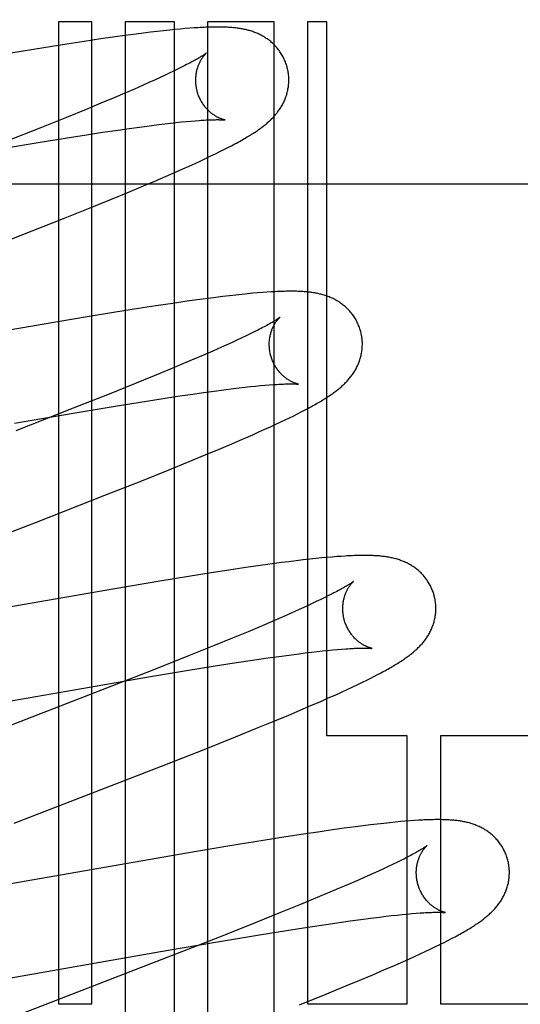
# Model space of a CAD drawing. Header units: inches. Extents: x 0 to 243, y 0 to 157.
# Tile 39 of 84: x 75.009 to 75.116, y 82.56 to 82.771. Entities that reach past the tile are written whole.
import ezdxf

# ---------------------------------------------------------------- set-up
doc = ezdxf.new("R2010")
doc.units = ezdxf.units.IN
doc.header["$LTSCALE"] = 13.348617
doc.header["$MEASUREMENT"] = 0
doc.linetypes.add('HIDDEN', pattern=[0.2, 0.1, -0.1])
doc.layers.add('DEFAULT_2', color=8, linetype='HIDDEN')

msp = doc.modelspace()

# ---------------------------------------------------------------- linework, layer by layer
at = {"layer": 'DEFAULT_2', "color": 8, "linetype": 'HIDDEN'}
for p, q in [((75.01702, 82.77091), (75.01702, 82.55986)), ((75.02416, 82.77091), (75.01702, 82.77091)), ((75.02416, 82.55986), (75.02416, 82.77091)), ((75.0313, 82.77091), (75.0313, 82.46512)), ((75.0419, 82.77091), (75.0313, 82.77091)), ((75.0419, 82.41167), (75.0419, 82.77091)), ((75.04314, 82.76938), (75.04202, 82.76928)), ((75.0442, 82.76947), (75.04314, 82.76938)), ((75.04519, 82.76955), (75.0442, 82.76947)), ((75.04613, 82.76962), (75.04519, 82.76955)), ((75.04904, 82.77091), (75.04904, 82.40205)), ((75.06333, 82.77091), (75.04904, 82.77091)), ((75.06333, 82.38679), (75.06333, 82.77091)), ((75.07047, 82.77091), (75.07047, 82.55986)), ((75.07462, 82.77091), (75.07047, 82.77091)), ((75.07462, 82.61746), (75.07462, 82.77091)), ((75.0261, 82.76726), (75.0225, 82.76672)), ((75.02871, 82.76764), (75.0261, 82.76726)), ((75.03123, 82.76799), (75.02871, 82.76764)), ((75.03368, 82.76831), (75.03123, 82.76799)), ((75.03527, 82.76852), (75.03368, 82.76831)), ((75.03679, 82.7687), (75.03527, 82.76852)), ((75.03822, 82.76887), (75.03679, 82.7687)), ((75.03956, 82.76902), (75.03822, 82.76887)), ((75.04083, 82.76916), (75.03956, 82.76902)), ((75.04202, 82.76928), (75.04083, 82.76916)), ((75.01389, 82.76538), (75.00677, 82.76421)), ((75.01876, 82.76615), (75.01389, 82.76538)), ((75.0225, 82.76672), (75.01876, 82.76615)), ((75.04341, 82.76116), (75.04259, 82.76075)), ((75.04417, 82.76154), (75.04341, 82.76116)), ((75.03871, 82.75891), (75.0376, 82.7584)), ((75.03977, 82.75939), (75.03871, 82.75891)), ((75.04077, 82.75987), (75.03977, 82.75939)), ((75.04171, 82.76032), (75.04077, 82.75987)), ((75.04259, 82.76075), (75.04171, 82.76032)), ((75.03522, 82.75733), (75.0333, 82.75648)), ((75.03644, 82.75787), (75.03522, 82.75733)), ((75.0376, 82.7584), (75.03644, 82.75787)), ((75.02913, 82.75469), (75.02611, 82.75342)), ((75.03127, 82.7556), (75.02913, 82.75469)), ((75.0333, 82.75648), (75.03127, 82.7556)), ((75.02611, 82.75342), (75.02292, 82.7521)), ((75.0187, 82.75037), (75.01332, 82.74821)), ((75.02292, 82.7521), (75.0187, 82.75037)), ((75.01332, 82.74821), (75.00569, 82.74518)), ((75.03215, 82.74802), (75.0344, 82.74833)), ((75.0344, 82.74833), (75.03654, 82.74861)), ((75.03654, 82.74861), (75.03856, 82.74887)), ((75.03856, 82.74887), (75.03984, 82.74902)), ((75.03984, 82.74902), (75.04107, 82.74916)), ((75.04107, 82.74916), (75.04224, 82.74929)), ((75.04224, 82.74929), (75.04335, 82.74941)), ((75.04335, 82.74941), (75.04441, 82.74951)), ((75.04441, 82.74951), (75.0454, 82.7496)), ((75.0454, 82.7496), (75.04633, 82.74968)), ((75.01844, 82.74595), (75.02301, 82.74667)), ((75.02301, 82.74667), (75.02649, 82.7472)), ((75.02649, 82.7472), (75.02979, 82.74768)), ((75.02979, 82.74768), (75.03215, 82.74802)), ((75.00447, 82.74365), (75.01265, 82.74501)), ((75.01265, 82.74501), (75.01844, 82.74595)), ((75.05337, 82.74389), (75.05414, 82.74429)), ((75.0487, 82.7416), (75.04975, 82.7421)), ((75.04975, 82.7421), (75.05074, 82.74258)), ((75.05074, 82.74258), (75.05167, 82.74303)), ((75.05167, 82.74303), (75.05255, 82.74347)), ((75.05255, 82.74347), (75.05337, 82.74389)), ((75.04372, 82.73932), (75.04508, 82.73993)), ((75.04508, 82.73993), (75.04636, 82.74051)), ((75.04636, 82.74051), (75.04757, 82.74107)), ((75.04757, 82.74107), (75.0487, 82.7416)), ((75.03767, 82.73669), (75.04001, 82.7377)), ((75.04001, 82.7377), (75.04228, 82.73869)), ((75.04228, 82.73869), (75.04372, 82.73932)), ((74.85282, 82.73611), (75.35282, 82.73611)), ((75.03188, 82.73426), (75.03524, 82.73567)), ((75.03524, 82.73567), (75.03767, 82.73669)), ((75.02838, 82.73282), (75.03188, 82.73426)), ((75.02381, 82.73097), (75.02838, 82.73282)), ((75.01808, 82.72868), (75.02381, 82.73097)), ((75.00902, 82.7251), (75.01808, 82.72868)), ((74.96731, 82.70892), (75.00902, 82.7251)), ((75.05642, 82.71234), (75.05513, 82.71221)), ((75.05763, 82.71247), (75.05642, 82.71234)), ((75.05877, 82.71258), (75.05763, 82.71247)), ((75.05983, 82.71267), (75.05877, 82.71258)), ((75.06084, 82.71275), (75.05983, 82.71267)), ((75.06178, 82.71282), (75.06084, 82.71275)), ((75.04155, 82.71042), (75.03793, 82.70988)), ((75.04417, 82.7108), (75.04155, 82.71042)), ((75.04673, 82.71116), (75.04417, 82.7108)), ((75.04921, 82.71149), (75.04673, 82.71116)), ((75.0508, 82.71169), (75.04921, 82.71149)), ((75.05232, 82.71188), (75.0508, 82.71169)), ((75.05376, 82.71205), (75.05232, 82.71188)), ((75.05513, 82.71221), (75.05376, 82.71205)), ((75.02927, 82.70852), (75.02315, 82.70752)), ((75.03416, 82.7093), (75.02927, 82.70852)), ((75.03793, 82.70988), (75.03416, 82.7093)), ((75.01351, 82.7059), (74.96828, 82.69802)), ((75.02315, 82.70752), (75.01351, 82.7059)), ((75.05819, 82.70386), (75.0573, 82.70343)), ((75.05903, 82.70428), (75.05819, 82.70386)), ((75.0598, 82.70467), (75.05903, 82.70428)), ((75.05428, 82.70201), (75.05316, 82.7015)), ((75.05534, 82.7025), (75.05428, 82.70201)), ((75.05635, 82.70298), (75.05534, 82.7025)), ((75.0573, 82.70343), (75.05635, 82.70298)), ((75.05013, 82.70015), (75.04816, 82.69929)), ((75.05199, 82.70097), (75.05013, 82.70015)), ((75.05316, 82.7015), (75.05199, 82.70097)), ((75.04389, 82.69747), (75.04082, 82.69618)), ((75.04608, 82.69839), (75.04389, 82.69747)), ((75.04816, 82.69929), (75.04608, 82.69839)), ((75.04082, 82.69618), (75.03758, 82.69484)), ((75.03758, 82.69484), (75.0333, 82.6931)), ((75.0333, 82.6931), (75.02787, 82.69092)), ((75.04583, 82.69093), (75.04818, 82.69126)), ((75.04818, 82.69126), (75.05042, 82.69157)), ((75.05042, 82.69157), (75.05254, 82.69185)), ((75.05254, 82.69185), (75.05456, 82.6921)), ((75.05456, 82.6921), (75.05583, 82.69225)), ((75.05583, 82.69225), (75.05705, 82.69239)), ((75.05705, 82.69239), (75.05821, 82.69252)), ((75.05821, 82.69252), (75.05931, 82.69263)), ((75.05931, 82.69263), (75.06036, 82.69273)), ((75.06036, 82.69273), (75.06134, 82.69282)), ((75.06134, 82.69282), (75.06227, 82.6929)), ((75.02787, 82.69092), (75.02017, 82.68787)), ((75.02874, 82.68827), (75.03452, 82.6892)), ((75.03452, 82.6892), (75.03908, 82.68992)), ((75.03908, 82.68992), (75.04254, 82.69045)), ((75.04254, 82.69045), (75.04583, 82.69093)), ((75.00752, 82.68467), (75.02057, 82.68691)), ((75.02017, 82.68787), (75.00784, 82.68305)), ((75.02057, 82.68691), (75.02874, 82.68827)), ((75.06835, 82.68668), (75.06914, 82.68708)), ((75.06914, 82.68708), (75.06988, 82.68747)), ((75.06988, 82.68747), (75.07058, 82.68784)), ((75.06367, 82.68442), (75.06473, 82.68492)), ((75.06473, 82.68492), (75.06572, 82.68539)), ((75.06572, 82.68539), (75.06665, 82.68584)), ((75.06665, 82.68584), (75.06752, 82.68627)), ((75.06752, 82.68627), (75.06835, 82.68668)), ((75.05872, 82.68218), (75.06007, 82.68278)), ((75.06007, 82.68278), (75.06135, 82.68336)), ((75.06135, 82.68336), (75.06255, 82.6839)), ((75.06255, 82.6839), (75.06367, 82.68442)), ((75.05426, 82.68024), (75.05656, 82.68123)), ((75.05656, 82.68123), (75.05872, 82.68218)), ((75.04853, 82.67783), (75.05185, 82.67922)), ((75.05185, 82.67922), (75.05426, 82.68024)), ((75.04058, 82.67458), (75.04509, 82.67641)), ((75.04509, 82.67641), (75.04853, 82.67783)), ((75.03492, 82.6723), (75.04058, 82.67458)), ((75.02699, 82.66916), (75.03492, 82.6723)), ((75.01225, 82.66341), (75.02699, 82.66916)), ((74.99347, 82.65615), (75.01225, 82.66341)), ((75.06806, 82.65508), (75.0665, 82.65489)), ((75.06955, 82.65526), (75.06806, 82.65508)), ((75.07096, 82.65542), (75.06955, 82.65526)), ((75.0723, 82.65556), (75.07096, 82.65542)), ((75.07355, 82.65569), (75.0723, 82.65556)), ((75.07472, 82.6558), (75.07355, 82.65569)), ((75.0758, 82.65589), (75.07472, 82.6558)), ((75.07681, 82.65597), (75.0758, 82.65589)), ((75.07774, 82.65604), (75.07681, 82.65597)), ((75.05359, 82.65307), (75.04981, 82.65248)), ((75.05722, 82.65361), (75.05359, 82.65307)), ((75.05985, 82.65399), (75.05722, 82.65361)), ((75.0624, 82.65435), (75.05985, 82.65399)), ((75.06489, 82.65468), (75.0624, 82.65435)), ((75.0665, 82.65489), (75.06489, 82.65468)), ((75.0449, 82.6517), (75.03876, 82.6507)), ((75.04981, 82.65248), (75.0449, 82.6517)), ((75.0291, 82.64907), (74.98373, 82.64117)), ((75.03876, 82.6507), (75.0291, 82.64907)), ((75.07332, 82.64675), (75.07238, 82.6463)), ((75.0742, 82.64718), (75.07332, 82.64675)), ((75.07502, 82.64759), (75.0742, 82.64718)), ((75.07578, 82.64798), (75.07502, 82.64759)), ((75.06922, 82.64483), (75.06805, 82.6443)), ((75.07033, 82.64534), (75.06922, 82.64483)), ((75.07138, 82.64583), (75.07033, 82.64534)), ((75.07238, 82.6463), (75.07138, 82.64583)), ((75.06491, 82.64291), (75.06287, 82.64203)), ((75.06683, 82.64376), (75.06491, 82.64291)), ((75.06805, 82.6443), (75.06683, 82.64376)), ((75.06073, 82.64112), (75.05771, 82.63984)), ((75.06287, 82.64203), (75.06073, 82.64112)), ((75.05451, 82.63852), (75.05028, 82.63679)), ((75.05771, 82.63984), (75.05451, 82.63852)), ((75.05028, 82.63679), (75.0449, 82.63462)), ((75.07692, 82.63601), (75.07786, 82.63609)), ((75.0449, 82.63462), (75.03725, 82.63159)), ((75.05871, 82.63371), (75.06199, 82.63419)), ((75.06199, 82.63419), (75.06433, 82.63452)), ((75.06433, 82.63452), (75.06656, 82.63483)), ((75.06656, 82.63483), (75.06868, 82.6351)), ((75.06868, 82.6351), (75.07002, 82.63527)), ((75.07002, 82.63527), (75.07132, 82.63543)), ((75.07132, 82.63543), (75.07255, 82.63557)), ((75.07255, 82.63557), (75.07373, 82.6357)), ((75.07373, 82.6357), (75.07485, 82.63582)), ((75.07485, 82.63582), (75.07592, 82.63592)), ((75.07592, 82.63592), (75.07692, 82.63601)), ((75.04491, 82.63154), (75.05069, 82.63247)), ((75.05069, 82.63247), (75.05525, 82.63319)), ((75.05525, 82.63319), (75.05871, 82.63371)), ((75.02365, 82.62794), (75.03674, 82.63018)), ((75.03725, 82.63159), (75.02601, 82.62719)), ((75.03674, 82.63018), (75.04491, 82.63154)), ((75.0832, 82.62943), (75.08408, 82.62986)), ((75.08408, 82.62986), (75.0849, 82.63028)), ((75.0849, 82.63028), (75.08568, 82.63068)), ((74.97781, 82.61996), (75.02365, 82.62794)), ((75.07904, 82.62743), (75.0802, 82.62798)), ((75.0802, 82.62798), (75.08127, 82.62849)), ((75.08127, 82.62849), (75.08227, 82.62897)), ((75.08227, 82.62897), (75.0832, 82.62943)), ((75.02601, 82.62719), (74.98501, 82.61129)), ((75.07349, 82.62494), (75.07496, 82.62559)), ((75.07496, 82.62559), (75.0764, 82.62623)), ((75.0764, 82.62623), (75.07777, 82.62685)), ((75.07777, 82.62685), (75.07904, 82.62743)), ((75.06889, 82.62296), (75.07123, 82.62396)), ((75.07123, 82.62396), (75.07349, 82.62494)), ((75.06308, 82.62052), (75.06645, 82.62193)), ((75.06645, 82.62193), (75.06889, 82.62296)), ((75.05957, 82.61908), (75.06308, 82.62052)), ((75.04827, 82.61454), (75.05499, 82.61723)), ((75.05499, 82.61723), (75.05957, 82.61908)), ((75.0919, 82.61746), (75.07462, 82.61746)), ((75.0919, 82.55986), (75.0919, 82.61746)), ((75.09904, 82.61746), (75.09904, 82.55986)), ((75.12715, 82.61746), (75.09904, 82.61746)), ((75.03915, 82.61095), (75.04827, 82.61454)), ((75.00747, 82.59866), (75.03915, 82.61095)), ((75.08243, 82.59812), (75.08083, 82.59791)), ((75.08399, 82.59831), (75.08243, 82.59812)), ((75.08548, 82.59848), (75.08399, 82.59831)), ((75.08687, 82.59864), (75.08548, 82.59848)), ((75.08816, 82.59878), (75.08687, 82.59864)), ((75.08936, 82.5989), (75.08816, 82.59878)), ((75.09048, 82.59901), (75.08936, 82.5989)), ((75.09153, 82.5991), (75.09048, 82.59901)), ((75.09252, 82.59918), (75.09153, 82.5991)), ((75.09345, 82.59924), (75.09252, 82.59918)), ((75.06961, 82.59631), (75.06585, 82.59573)), ((75.07323, 82.59685), (75.06961, 82.59631)), ((75.07585, 82.59723), (75.07323, 82.59685)), ((75.07838, 82.59758), (75.07585, 82.59723)), ((75.08083, 82.59791), (75.07838, 82.59758)), ((75.05383, 82.59379), (75.04416, 82.59215)), ((75.06097, 82.59496), (75.05383, 82.59379)), ((75.06585, 82.59573), (75.06097, 82.59496)), ((75.04416, 82.59215), (75.00007, 82.58447)), ((75.08878, 82.5898), (75.08783, 82.58934)), ((75.08968, 82.59024), (75.08878, 82.5898)), ((75.09052, 82.59065), (75.08968, 82.59024)), ((75.0913, 82.59104), (75.09052, 82.59065)), ((75.08462, 82.58786), (75.08344, 82.58733)), ((75.08574, 82.58837), (75.08462, 82.58786)), ((75.08681, 82.58887), (75.08574, 82.58837)), ((75.08783, 82.58934), (75.08681, 82.58887)), ((75.0796, 82.58564), (75.07752, 82.58475)), ((75.08158, 82.58651), (75.0796, 82.58564)), ((75.08344, 82.58733), (75.08158, 82.58651)), ((75.07532, 82.58382), (75.07224, 82.58253)), ((75.07752, 82.58475), (75.07532, 82.58382)), ((75.069, 82.58119), (75.06471, 82.57945)), ((75.07224, 82.58253), (75.069, 82.58119)), ((75.06471, 82.57945), (75.05927, 82.57727)), ((75.08856, 82.5788), (75.08973, 82.57893)), ((75.08973, 82.57893), (75.09083, 82.57904)), ((75.09083, 82.57904), (75.09188, 82.57914)), ((75.09188, 82.57914), (75.09287, 82.57923)), ((75.09287, 82.57923), (75.0938, 82.57931)), ((75.05927, 82.57727), (75.05157, 82.57421)), ((75.07054, 82.57632), (75.07401, 82.57685)), ((75.07401, 82.57685), (75.07731, 82.57733)), ((75.07731, 82.57733), (75.07967, 82.57767)), ((75.07967, 82.57767), (75.08191, 82.57797)), ((75.08191, 82.57797), (75.08404, 82.57826)), ((75.08404, 82.57826), (75.08606, 82.57851)), ((75.08606, 82.57851), (75.08734, 82.57866)), ((75.08734, 82.57866), (75.08856, 82.5788)), ((75.05201, 82.5733), (75.06019, 82.57466)), ((75.06019, 82.57466), (75.06598, 82.5756)), ((75.06598, 82.5756), (75.07054, 82.57632)), ((75.03893, 82.57106), (75.05201, 82.5733)), ((75.05157, 82.57421), (75.03922, 82.56939)), ((75.09799, 82.57214), (75.09894, 82.57261)), ((75.09894, 82.57261), (75.09982, 82.57305)), ((75.09982, 82.57305), (75.10066, 82.57347)), ((75.10066, 82.57347), (75.10144, 82.57388)), ((74.9944, 82.5633), (75.03893, 82.57106)), ((75.09344, 82.57001), (75.09471, 82.57059)), ((75.09471, 82.57059), (75.09589, 82.57114)), ((75.09589, 82.57114), (75.09698, 82.57165)), ((75.09698, 82.57165), (75.09799, 82.57214)), ((75.03922, 82.56939), (75.00049, 82.55438)), ((75.08916, 82.5681), (75.09064, 82.56875)), ((75.09064, 82.56875), (75.09208, 82.56939)), ((75.09208, 82.56939), (75.09344, 82.57001)), ((75.08455, 82.56611), (75.0869, 82.56712)), ((75.0869, 82.56712), (75.08916, 82.5681)), ((75.07874, 82.56368), (75.08211, 82.56508)), ((75.08211, 82.56508), (75.08455, 82.56611)), ((75.07432, 82.56187), (75.07874, 82.56368)), ((75.01702, 82.55986), (75.02416, 82.55986)), ((75.06876, 82.55962), (75.07432, 82.56187)), ((75.07047, 82.55986), (75.0919, 82.55986)), ((75.09904, 82.55986), (75.12715, 82.55986))]:
    msp.add_line(p, q, dxfattribs=at)
for points in [[(75.06609, 82.76129), (75.06603, 82.7615), (75.06595, 82.76175), (75.06587, 82.76199), (75.06578, 82.76224), (75.06568, 82.76248), (75.06558, 82.76272), (75.06548, 82.76295), (75.06536, 82.76318), (75.06525, 82.76341), (75.06512, 82.76364), (75.065, 82.76386), (75.06486, 82.76408), (75.06472, 82.76429), (75.06458, 82.7645), (75.06444, 82.76471), (75.06429, 82.76491), (75.06413, 82.76511), (75.06397, 82.7653), (75.06381, 82.76549), (75.06365, 82.76568), (75.06348, 82.76586), (75.0633, 82.76603), (75.06313, 82.7662), (75.06295, 82.76636), (75.06277, 82.76652), (75.06259, 82.76668), (75.06241, 82.76683), (75.06222, 82.76698), (75.06203, 82.76712), (75.06184, 82.76726), (75.06164, 82.76739), (75.06145, 82.76752), (75.06125, 82.76764), (75.06104, 82.76777), (75.06084, 82.76788), (75.06063, 82.768), (75.06043, 82.7681), (75.06022, 82.76821), (75.06001, 82.76831), (75.0598, 82.7684), (75.05959, 82.7685), (75.05937, 82.76858), (75.05916, 82.76867), (75.05894, 82.76875), (75.05872, 82.76883), (75.0585, 82.7689), (75.05828, 82.76897), (75.05805, 82.76904), (75.05783, 82.7691), (75.0576, 82.76916), (75.05738, 82.76922), (75.05715, 82.76927), (75.05692, 82.76932), (75.05669, 82.76937), (75.05646, 82.76941), (75.05623, 82.76945), (75.056, 82.76949), (75.05577, 82.76953), (75.05553, 82.76956), (75.0553, 82.76959), (75.05506, 82.76962), (75.05482, 82.76965), (75.05457, 82.76967), (75.05432, 82.76969), (75.05407, 82.76971), (75.05381, 82.76973), (75.05354, 82.76975), (75.05327, 82.76976), (75.05299, 82.76978), (75.0527, 82.76979), (75.05241, 82.7698), (75.05211, 82.76981), (75.0518, 82.76981), (75.05149, 82.76981), (75.05116, 82.76982), (75.05083, 82.76981), (75.05049, 82.76981), (75.05015, 82.76981), (75.04979, 82.7698), (75.04942, 82.76979), (75.04905, 82.76978), (75.04866, 82.76976), (75.04827, 82.76974), (75.04786, 82.76972), (75.04744, 82.7697), (75.04702, 82.76968), (75.04613, 82.76962)], [(75.04877, 82.76423), (75.04876, 82.76422), (75.04875, 82.76421), (75.04873, 82.76419), (75.0487, 82.76417), (75.04866, 82.76414), (75.04861, 82.7641), (75.04855, 82.76406), (75.04847, 82.76401), (75.04839, 82.76395), (75.0483, 82.76388), (75.04819, 82.76381), (75.04807, 82.76373), (75.04794, 82.76365), (75.04779, 82.76355), (75.04763, 82.76345), (75.04745, 82.76335), (75.04726, 82.76323), (75.04706, 82.76311), (75.04684, 82.76298), (75.0466, 82.76285), (75.04635, 82.76271), (75.04609, 82.76256), (75.04581, 82.76241), (75.04551, 82.76225), (75.0452, 82.76208), (75.04487, 82.76191), (75.04453, 82.76173), (75.04417, 82.76154)], [(75.04682, 82.75593), (75.04677, 82.75613), (75.04671, 82.75636), (75.04666, 82.7566), (75.04662, 82.75683), (75.04658, 82.75707), (75.04655, 82.7573), (75.04653, 82.75754), (75.04651, 82.75777), (75.0465, 82.758), (75.04649, 82.75823), (75.04649, 82.75846), (75.04649, 82.75868), (75.0465, 82.75891), (75.04652, 82.75913), (75.04654, 82.75934), (75.04656, 82.75955), (75.04659, 82.75976), (75.04663, 82.75997), (75.04666, 82.76017), (75.04671, 82.76037), (75.04675, 82.76056), (75.0468, 82.76074), (75.04685, 82.76092), (75.0469, 82.7611), (75.04696, 82.76127), (75.04702, 82.76143), (75.04708, 82.76159), (75.04714, 82.76174), (75.0472, 82.76189), (75.04726, 82.76204), (75.04733, 82.76218), (75.0474, 82.76231), (75.04746, 82.76244), (75.04753, 82.76257), (75.04759, 82.76269), (75.04766, 82.7628), (75.04773, 82.76291), (75.04779, 82.76302), (75.04786, 82.76312), (75.04792, 82.76322), (75.04798, 82.76331), (75.04805, 82.7634), (75.04811, 82.76348), (75.04817, 82.76356), (75.04823, 82.76364), (75.04829, 82.76371), (75.04834, 82.76378), (75.0484, 82.76384), (75.04845, 82.7639), (75.0485, 82.76395), (75.04854, 82.764), (75.04859, 82.76405), (75.04862, 82.76409), (75.04866, 82.76412), (75.04869, 82.76415), (75.04872, 82.76418), (75.04874, 82.7642), (75.04876, 82.76421), (75.04877, 82.76422), (75.04877, 82.76423)], [(75.05414, 82.74429), (75.05451, 82.74449), (75.05488, 82.74468), (75.05523, 82.74487), (75.05557, 82.74505), (75.0559, 82.74524), (75.05622, 82.74542), (75.05653, 82.7456), (75.05684, 82.74577), (75.05713, 82.74594), (75.05742, 82.74611), (75.0577, 82.74628), (75.05797, 82.74644), (75.05823, 82.7466), (75.05849, 82.74677), (75.05874, 82.74692), (75.05898, 82.74708), (75.05922, 82.74723), (75.05945, 82.74739), (75.05967, 82.74754), (75.05989, 82.74769), (75.0601, 82.74784), (75.06031, 82.74799), (75.06051, 82.74813), (75.06071, 82.74828), (75.0609, 82.74843), (75.06109, 82.74858), (75.06128, 82.74873), (75.06146, 82.74888), (75.06165, 82.74903), (75.06183, 82.74918), (75.062, 82.74934), (75.06218, 82.74949), (75.06235, 82.74965), (75.06252, 82.74981), (75.06269, 82.74997), (75.06285, 82.75014), (75.06302, 82.75031), (75.06318, 82.75048), (75.06334, 82.75065), (75.06349, 82.75083), (75.06365, 82.751), (75.06379, 82.75118), (75.06394, 82.75136), (75.06408, 82.75155), (75.06422, 82.75173), (75.06436, 82.75192), (75.06449, 82.75211), (75.06462, 82.75231), (75.06474, 82.7525), (75.06486, 82.7527), (75.06498, 82.75291), (75.0651, 82.75311), (75.06521, 82.75332), (75.06532, 82.75353), (75.06542, 82.75375), (75.06552, 82.75396), (75.06561, 82.75418), (75.0657, 82.7544), (75.06579, 82.75462), (75.06587, 82.75485), (75.06595, 82.75507), (75.06602, 82.75531), (75.06608, 82.75554), (75.06615, 82.75577), (75.0662, 82.75601), (75.06626, 82.75625), (75.0663, 82.7565), (75.06635, 82.75674), (75.06638, 82.75699), (75.06641, 82.75724), (75.06644, 82.75749), (75.06646, 82.75775), (75.06647, 82.758), (75.06648, 82.75826), (75.06648, 82.75851), (75.06647, 82.75877), (75.06646, 82.75903), (75.06645, 82.75929), (75.06642, 82.75955), (75.06639, 82.7598), (75.06636, 82.76006), (75.06631, 82.76032), (75.06626, 82.76057), (75.06621, 82.76083), (75.06615, 82.76108), (75.06609, 82.76129)], [(75.05277, 82.74983), (75.05278, 82.74983), (75.05277, 82.74983), (75.05275, 82.74984), (75.05273, 82.74984), (75.0527, 82.74985), (75.05266, 82.74986), (75.05262, 82.74987), (75.05257, 82.74988), (75.05252, 82.74989), (75.05246, 82.74991), (75.05239, 82.74993), (75.05232, 82.74995), (75.05225, 82.74997), (75.05217, 82.75), (75.05209, 82.75003), (75.052, 82.75006), (75.05191, 82.75009), (75.05182, 82.75013), (75.05172, 82.75017), (75.05162, 82.75022), (75.05152, 82.75026), (75.05141, 82.75031), (75.0513, 82.75037), (75.05119, 82.75042), (75.05108, 82.75048), (75.05096, 82.75055), (75.05084, 82.75062), (75.05072, 82.75069), (75.0506, 82.75077), (75.05048, 82.75085), (75.05035, 82.75093), (75.05022, 82.75103), (75.05009, 82.75112), (75.04996, 82.75122), (75.04982, 82.75133), (75.04969, 82.75144), (75.04955, 82.75155), (75.04942, 82.75168), (75.04928, 82.7518), (75.04915, 82.75194), (75.04901, 82.75208), (75.04887, 82.75222), (75.04874, 82.75238), (75.0486, 82.75253), (75.04847, 82.7527), (75.04834, 82.75287), (75.04821, 82.75304), (75.04808, 82.75322), (75.04796, 82.75341), (75.04784, 82.7536), (75.04772, 82.75379), (75.04761, 82.75399), (75.0475, 82.7542), (75.0474, 82.75441), (75.0473, 82.75462), (75.0472, 82.75483), (75.04711, 82.75505), (75.04703, 82.75528), (75.04695, 82.7555), (75.04688, 82.75573), (75.04682, 82.75593)], [(75.04633, 82.74968), (75.0472, 82.74974), (75.04762, 82.74977), (75.04801, 82.7498), (75.04839, 82.74982), (75.04875, 82.74984), (75.04909, 82.74985), (75.04941, 82.74987), (75.04971, 82.74988), (75.04999, 82.74989), (75.05025, 82.7499), (75.05051, 82.7499), (75.05074, 82.7499), (75.05096, 82.74991), (75.05117, 82.74991), (75.05136, 82.74991), (75.05155, 82.7499), (75.05171, 82.7499), (75.05187, 82.7499), (75.05201, 82.74989), (75.05213, 82.74988), (75.05225, 82.74988), (75.05235, 82.74987), (75.05244, 82.74987), (75.05252, 82.74986), (75.05259, 82.74985), (75.05264, 82.74985), (75.05269, 82.74984), (75.05272, 82.74984), (75.05275, 82.74984), (75.05277, 82.74983), (75.05277, 82.74983)], [(75.08188, 82.7045), (75.08182, 82.70471), (75.08174, 82.70496), (75.08166, 82.70521), (75.08157, 82.70545), (75.08147, 82.70569), (75.08137, 82.70593), (75.08126, 82.70616), (75.08115, 82.7064), (75.08103, 82.70663), (75.08091, 82.70685), (75.08078, 82.70708), (75.08065, 82.7073), (75.08051, 82.70751), (75.08037, 82.70772), (75.08022, 82.70793), (75.08007, 82.70813), (75.07991, 82.70833), (75.07976, 82.70852), (75.07959, 82.70871), (75.07943, 82.70889), (75.07926, 82.70907), (75.07908, 82.70925), (75.07891, 82.70942), (75.07873, 82.70958), (75.07855, 82.70974), (75.07837, 82.7099), (75.07818, 82.71005), (75.078, 82.7102), (75.07781, 82.71034), (75.07761, 82.71048), (75.07742, 82.71061), (75.07722, 82.71074), (75.07702, 82.71086), (75.07682, 82.71099), (75.07661, 82.7111), (75.0764, 82.71122), (75.0762, 82.71132), (75.07599, 82.71143), (75.07578, 82.71153), (75.07557, 82.71162), (75.07535, 82.71171), (75.07514, 82.7118), (75.07492, 82.71189), (75.0747, 82.71197), (75.07448, 82.71204), (75.07426, 82.71212), (75.07404, 82.71219), (75.07381, 82.71225), (75.07359, 82.71232), (75.07336, 82.71238), (75.07313, 82.71243), (75.07291, 82.71249), (75.07268, 82.71254), (75.07245, 82.71258), (75.07221, 82.71263), (75.07198, 82.71267), (75.07175, 82.71271), (75.07151, 82.71274), (75.07127, 82.71277), (75.07103, 82.71281), (75.07079, 82.71283), (75.07055, 82.71286), (75.0703, 82.71289), (75.07004, 82.71291), (75.06979, 82.71293), (75.06952, 82.71295), (75.06925, 82.71296), (75.06898, 82.71298), (75.0687, 82.71299), (75.06841, 82.713), (75.06811, 82.71301), (75.06781, 82.71302), (75.0675, 82.71302), (75.06718, 82.71302), (75.06686, 82.71302), (75.06653, 82.71302), (75.06618, 82.71302), (75.06583, 82.71301), (75.06547, 82.713), (75.0651, 82.71299), (75.06473, 82.71298), (75.06434, 82.71296), (75.06394, 82.71295), (75.06353, 82.71293), (75.06311, 82.7129), (75.06268, 82.71288), (75.06178, 82.71282)], [(75.06456, 82.70744), (75.06456, 82.70743), (75.06454, 82.70742), (75.06452, 82.70741), (75.0645, 82.70738), (75.06446, 82.70736), (75.06442, 82.70732), (75.06436, 82.70728), (75.0643, 82.70724), (75.06422, 82.70719), (75.06414, 82.70713), (75.06405, 82.70706), (75.06394, 82.70699), (75.06382, 82.70692), (75.0637, 82.70684), (75.06356, 82.70675), (75.0634, 82.70665), (75.06324, 82.70655), (75.06306, 82.70645), (75.06287, 82.70634), (75.06267, 82.70622), (75.06246, 82.7061), (75.06223, 82.70597), (75.06199, 82.70583), (75.06173, 82.70569), (75.06145, 82.70554), (75.06116, 82.70538), (75.06085, 82.70521), (75.06052, 82.70504), (75.06017, 82.70486), (75.0598, 82.70467)], [(75.06261, 82.69914), (75.06256, 82.69934), (75.0625, 82.69957), (75.06245, 82.69981), (75.06241, 82.70004), (75.06237, 82.70027), (75.06234, 82.70051), (75.06232, 82.70074), (75.0623, 82.70097), (75.06229, 82.7012), (75.06228, 82.70143), (75.06228, 82.70166), (75.06228, 82.70189), (75.06229, 82.70211), (75.06231, 82.70233), (75.06233, 82.70254), (75.06235, 82.70276), (75.06238, 82.70296), (75.06242, 82.70317), (75.06245, 82.70337), (75.0625, 82.70357), (75.06254, 82.70376), (75.06259, 82.70394), (75.06264, 82.70412), (75.06269, 82.7043), (75.06275, 82.70446), (75.0628, 82.70463), (75.06286, 82.70479), (75.06292, 82.70494), (75.06299, 82.70509), (75.06305, 82.70524), (75.06312, 82.70538), (75.06318, 82.70551), (75.06325, 82.70564), (75.06331, 82.70577), (75.06338, 82.70589), (75.06344, 82.706), (75.06351, 82.70611), (75.06358, 82.70622), (75.06364, 82.70632), (75.06371, 82.70642), (75.06377, 82.70651), (75.06383, 82.7066), (75.06389, 82.70668), (75.06396, 82.70676), (75.06401, 82.70684), (75.06407, 82.70691), (75.06413, 82.70698), (75.06418, 82.70704), (75.06423, 82.7071), (75.06428, 82.70716), (75.06433, 82.70721), (75.06437, 82.70725), (75.06441, 82.70729), (75.06445, 82.70733), (75.06448, 82.70736), (75.0645, 82.70738), (75.06453, 82.7074), (75.06454, 82.70742), (75.06456, 82.70743), (75.06456, 82.70744)], [(75.07058, 82.68784), (75.07091, 82.68802), (75.07124, 82.6882), (75.07155, 82.68837), (75.07186, 82.68854), (75.07215, 82.68871), (75.07244, 82.68887), (75.07272, 82.68903), (75.073, 82.68919), (75.07326, 82.68935), (75.07352, 82.6895), (75.07377, 82.68965), (75.07401, 82.68981), (75.07425, 82.68995), (75.07448, 82.6901), (75.07471, 82.69025), (75.07493, 82.69039), (75.07515, 82.69054), (75.07536, 82.69068), (75.07557, 82.69082), (75.07577, 82.69096), (75.07597, 82.69111), (75.07617, 82.69125), (75.07637, 82.69139), (75.07656, 82.69154), (75.07675, 82.69168), (75.07693, 82.69183), (75.07712, 82.69197), (75.0773, 82.69212), (75.07748, 82.69227), (75.07766, 82.69242), (75.07783, 82.69258), (75.07801, 82.69273), (75.07818, 82.69289), (75.07835, 82.69305), (75.07851, 82.69322), (75.07868, 82.69338), (75.07884, 82.69355), (75.079, 82.69372), (75.07916, 82.69389), (75.07931, 82.69407), (75.07947, 82.69425), (75.07961, 82.69443), (75.07976, 82.69461), (75.0799, 82.69479), (75.08004, 82.69498), (75.08017, 82.69516), (75.0803, 82.69535), (75.08043, 82.69555), (75.08055, 82.69574), (75.08067, 82.69594), (75.08079, 82.69615), (75.08091, 82.69635), (75.08102, 82.69656), (75.08112, 82.69677), (75.08122, 82.69698), (75.08132, 82.6972), (75.08142, 82.69742), (75.0815, 82.69764), (75.08159, 82.69786), (75.08167, 82.69808), (75.08174, 82.69831), (75.08182, 82.69854), (75.08188, 82.69877), (75.08194, 82.69901), (75.082, 82.69924), (75.08205, 82.69948), (75.0821, 82.69973), (75.08214, 82.69997), (75.08218, 82.70022), (75.08221, 82.70047), (75.08223, 82.70072), (75.08225, 82.70097), (75.08226, 82.70122), (75.08227, 82.70148), (75.08227, 82.70174), (75.08227, 82.70199), (75.08225, 82.70225), (75.08224, 82.7025), (75.08221, 82.70276), (75.08218, 82.70302), (75.08215, 82.70327), (75.0821, 82.70353), (75.08205, 82.70378), (75.082, 82.70404), (75.08194, 82.70429), (75.08188, 82.7045)], [(75.06857, 82.69304), (75.06856, 82.69304), (75.06854, 82.69305), (75.06852, 82.69305), (75.06849, 82.69306), (75.06845, 82.69306), (75.06841, 82.69307), (75.06836, 82.69309), (75.06831, 82.6931), (75.06825, 82.69312), (75.06818, 82.69314), (75.06811, 82.69316), (75.06804, 82.69318), (75.06796, 82.69321), (75.06788, 82.69324), (75.06779, 82.69327), (75.0677, 82.6933), (75.06761, 82.69334), (75.06751, 82.69338), (75.06741, 82.69342), (75.06731, 82.69347), (75.0672, 82.69352), (75.0671, 82.69357), (75.06698, 82.69363), (75.06687, 82.69369), (75.06676, 82.69376), (75.06664, 82.69382), (75.06652, 82.6939), (75.06639, 82.69397), (75.06627, 82.69406), (75.06614, 82.69414), (75.06601, 82.69423), (75.06588, 82.69433), (75.06575, 82.69443), (75.06561, 82.69454), (75.06548, 82.69465), (75.06535, 82.69476), (75.06521, 82.69488), (75.06507, 82.69501), (75.06494, 82.69515), (75.0648, 82.69529), (75.06466, 82.69543), (75.06453, 82.69558), (75.06439, 82.69574), (75.06426, 82.69591), (75.06413, 82.69608), (75.064, 82.69625), (75.06387, 82.69643), (75.06375, 82.69662), (75.06363, 82.69681), (75.06351, 82.697), (75.0634, 82.6972), (75.06329, 82.69741), (75.06319, 82.69761), (75.06309, 82.69783), (75.06299, 82.69804), (75.06291, 82.69826), (75.06282, 82.69849), (75.06274, 82.69871), (75.06267, 82.69894), (75.06261, 82.69914)], [(75.06227, 82.6929), (75.06313, 82.69296), (75.06353, 82.69299), (75.06392, 82.69301), (75.0643, 82.69303), (75.06465, 82.69305), (75.06499, 82.69307), (75.06532, 82.69308), (75.06562, 82.69309), (75.06592, 82.6931), (75.06619, 82.69311), (75.06645, 82.69311), (75.06669, 82.69311), (75.06692, 82.69311), (75.06713, 82.69311), (75.06732, 82.69311), (75.06749, 82.69311), (75.06765, 82.6931), (75.06779, 82.6931), (75.06792, 82.69309), (75.06804, 82.69309), (75.06814, 82.69308), (75.06823, 82.69308), (75.06831, 82.69307), (75.06838, 82.69306), (75.06843, 82.69306), (75.06848, 82.69305), (75.06851, 82.69305), (75.06854, 82.69305), (75.06856, 82.69304), (75.06856, 82.69304)], [(75.09767, 82.64771), (75.09761, 82.64792), (75.09753, 82.64817), (75.09745, 82.64842), (75.09736, 82.64866), (75.09726, 82.6489), (75.09716, 82.64914), (75.09705, 82.64938), (75.09694, 82.64961), (75.09682, 82.64984), (75.0967, 82.65007), (75.09657, 82.65029), (75.09644, 82.65051), (75.0963, 82.65072), (75.09616, 82.65094), (75.09601, 82.65114), (75.09586, 82.65134), (75.0957, 82.65154), (75.09554, 82.65174), (75.09538, 82.65193), (75.09521, 82.65211), (75.09504, 82.65229), (75.09487, 82.65246), (75.09469, 82.65263), (75.09452, 82.6528), (75.09433, 82.65296), (75.09415, 82.65311), (75.09397, 82.65326), (75.09378, 82.65341), (75.09359, 82.65355), (75.09339, 82.65369), (75.0932, 82.65382), (75.093, 82.65395), (75.0928, 82.65408), (75.09259, 82.6542), (75.09239, 82.65432), (75.09218, 82.65443), (75.09197, 82.65454), (75.09177, 82.65464), (75.09156, 82.65474), (75.09134, 82.65484), (75.09113, 82.65493), (75.09092, 82.65502), (75.0907, 82.6551), (75.09048, 82.65518), (75.09026, 82.65526), (75.09004, 82.65533), (75.08981, 82.6554), (75.08959, 82.65547), (75.08936, 82.65553), (75.08913, 82.65559), (75.08891, 82.65565), (75.08868, 82.6557), (75.08845, 82.65575), (75.08822, 82.65579), (75.08799, 82.65584), (75.08776, 82.65588), (75.08752, 82.65592), (75.08729, 82.65595), (75.08705, 82.65598), (75.08682, 82.65602), (75.08658, 82.65604), (75.08634, 82.65607), (75.08609, 82.65609), (75.08585, 82.65612), (75.0856, 82.65614), (75.08535, 82.65615), (75.08509, 82.65617), (75.08483, 82.65618), (75.08456, 82.6562), (75.0843, 82.65621), (75.08402, 82.65622), (75.08374, 82.65622), (75.08345, 82.65623), (75.08316, 82.65623), (75.08286, 82.65623), (75.08256, 82.65623), (75.08225, 82.65623), (75.08192, 82.65623), (75.0816, 82.65622), (75.08126, 82.65621), (75.08091, 82.6562), (75.08056, 82.65619), (75.08019, 82.65618), (75.07982, 82.65616), (75.07943, 82.65614), (75.07903, 82.65612), (75.07861, 82.6561), (75.07774, 82.65604)], [(75.08035, 82.65065), (75.08034, 82.65064), (75.08033, 82.65063), (75.08031, 82.65061), (75.08027, 82.65058), (75.08023, 82.65055), (75.08018, 82.65052), (75.08012, 82.65047), (75.08005, 82.65042), (75.07997, 82.65037), (75.07988, 82.6503), (75.07977, 82.65023), (75.07966, 82.65016), (75.07953, 82.65007), (75.07938, 82.64998), (75.07923, 82.64988), (75.07905, 82.64978), (75.07886, 82.64966), (75.07866, 82.64954), (75.07844, 82.64941), (75.07821, 82.64928), (75.07796, 82.64914), (75.07769, 82.64899), (75.07741, 82.64884), (75.07712, 82.64868), (75.07681, 82.64851), (75.07648, 82.64834), (75.07614, 82.64816), (75.07578, 82.64798)], [(75.0784, 82.64235), (75.07835, 82.64255), (75.07829, 82.64278), (75.07824, 82.64302), (75.0782, 82.64325), (75.07816, 82.64349), (75.07813, 82.64372), (75.07811, 82.64396), (75.07809, 82.64419), (75.07808, 82.64442), (75.07807, 82.64465), (75.07807, 82.64488), (75.07807, 82.6451), (75.07808, 82.64533), (75.0781, 82.64555), (75.07812, 82.64576), (75.07815, 82.64598), (75.07818, 82.64619), (75.07821, 82.64639), (75.07825, 82.64659), (75.07829, 82.64679), (75.07834, 82.64698), (75.07838, 82.64717), (75.07843, 82.64735), (75.07849, 82.64752), (75.07854, 82.64769), (75.0786, 82.64785), (75.07866, 82.64801), (75.07872, 82.64817), (75.07879, 82.64832), (75.07885, 82.64846), (75.07891, 82.6486), (75.07898, 82.64874), (75.07905, 82.64887), (75.07911, 82.64899), (75.07918, 82.64911), (75.07925, 82.64923), (75.07931, 82.64934), (75.07938, 82.64944), (75.07944, 82.64954), (75.07951, 82.64964), (75.07957, 82.64973), (75.07963, 82.64982), (75.0797, 82.64991), (75.07976, 82.64999), (75.07982, 82.65006), (75.07987, 82.65013), (75.07993, 82.6502), (75.07998, 82.65026), (75.08003, 82.65032), (75.08008, 82.65038), (75.08013, 82.65042), (75.08017, 82.65047), (75.08021, 82.65051), (75.08024, 82.65054), (75.08027, 82.65057), (75.0803, 82.6506), (75.08032, 82.65062), (75.08034, 82.65063), (75.08035, 82.65064), (75.08035, 82.65065)], [(75.08568, 82.63068), (75.08606, 82.63088), (75.08642, 82.63108), (75.08677, 82.63127), (75.08712, 82.63146), (75.08745, 82.63164), (75.08778, 82.63182), (75.0881, 82.632), (75.0884, 82.63218), (75.0887, 82.63235), (75.08899, 82.63252), (75.08928, 82.63269), (75.08955, 82.63286), (75.08982, 82.63302), (75.09008, 82.63319), (75.09033, 82.63335), (75.09058, 82.63351), (75.09081, 82.63366), (75.09105, 82.63382), (75.09127, 82.63397), (75.09149, 82.63412), (75.0917, 82.63427), (75.09191, 82.63442), (75.09211, 82.63457), (75.09231, 82.63471), (75.0925, 82.63486), (75.09269, 82.63501), (75.09288, 82.63516), (75.09306, 82.63531), (75.09325, 82.63546), (75.09343, 82.63561), (75.0936, 82.63577), (75.09378, 82.63592), (75.09395, 82.63608), (75.09412, 82.63624), (75.09429, 82.63641), (75.09445, 82.63657), (75.09461, 82.63674), (75.09477, 82.63691), (75.09493, 82.63708), (75.09509, 82.63726), (75.09524, 82.63744), (75.09539, 82.63762), (75.09553, 82.6378), (75.09567, 82.63798), (75.09581, 82.63817), (75.09595, 82.63835), (75.09608, 82.63854), (75.09621, 82.63874), (75.09633, 82.63893), (75.09645, 82.63913), (75.09657, 82.63934), (75.09669, 82.63954), (75.0968, 82.63975), (75.0969, 82.63996), (75.09701, 82.64018), (75.09711, 82.64039), (75.0972, 82.64061), (75.09729, 82.64083), (75.09737, 82.64105), (75.09745, 82.64128), (75.09753, 82.6415), (75.0976, 82.64173), (75.09767, 82.64197), (75.09773, 82.6422), (75.09779, 82.64244), (75.09784, 82.64268), (75.09789, 82.64292), (75.09793, 82.64317), (75.09797, 82.64342), (75.098, 82.64367), (75.09802, 82.64392), (75.09804, 82.64417), (75.09805, 82.64443), (75.09806, 82.64468), (75.09806, 82.64494), (75.09806, 82.64519), (75.09805, 82.64545), (75.09803, 82.64571), (75.098, 82.64597), (75.09797, 82.64622), (75.09794, 82.64648), (75.09789, 82.64674), (75.09785, 82.64699), (75.09779, 82.64724), (75.09773, 82.6475), (75.09767, 82.64771)], [(75.08435, 82.63625), (75.08436, 82.63625), (75.08435, 82.63625), (75.08434, 82.63625), (75.08432, 82.63626), (75.08429, 82.63626), (75.08425, 82.63627), (75.08421, 82.63628), (75.08416, 82.63629), (75.08411, 82.63631), (75.08405, 82.63632), (75.08399, 82.63634), (75.08392, 82.63636), (75.08385, 82.63639), (75.08377, 82.63641), (75.08369, 82.63644), (75.0836, 82.63647), (75.08351, 82.63651), (75.08342, 82.63654), (75.08332, 82.63658), (75.08322, 82.63663), (75.08312, 82.63667), (75.08301, 82.63672), (75.0829, 82.63678), (75.08279, 82.63683), (75.08268, 82.63689), (75.08256, 82.63696), (75.08244, 82.63702), (75.08232, 82.6371), (75.0822, 82.63717), (75.08207, 82.63725), (75.08195, 82.63734), (75.08182, 82.63743), (75.08169, 82.63753), (75.08155, 82.63763), (75.08142, 82.63773), (75.08128, 82.63784), (75.08115, 82.63796), (75.08101, 82.63808), (75.08088, 82.63821), (75.08074, 82.63834), (75.0806, 82.63848), (75.08046, 82.63863), (75.08033, 82.63878), (75.08019, 82.63894), (75.08006, 82.6391), (75.07993, 82.63927), (75.0798, 82.63945), (75.07967, 82.63963), (75.07955, 82.63982), (75.07943, 82.64001), (75.07931, 82.6402), (75.0792, 82.6404), (75.07909, 82.64061), (75.07898, 82.64082), (75.07888, 82.64103), (75.07879, 82.64125), (75.0787, 82.64147), (75.07861, 82.64169), (75.07854, 82.64192), (75.07846, 82.64215), (75.0784, 82.64235)], [(75.07786, 82.63609), (75.07875, 82.63616), (75.07916, 82.63619), (75.07956, 82.63621), (75.07993, 82.63623), (75.08029, 82.63625), (75.08062, 82.63627), (75.08094, 82.63628), (75.08124, 82.63629), (75.08152, 82.6363), (75.08179, 82.63631), (75.08204, 82.63632), (75.08227, 82.63632), (75.0825, 82.63632), (75.08271, 82.63632), (75.0829, 82.63632), (75.08309, 82.63632), (75.08325, 82.63632), (75.08341, 82.63631), (75.08355, 82.63631), (75.08368, 82.6363), (75.0838, 82.6363), (75.08391, 82.63629), (75.084, 82.63629), (75.08408, 82.63628), (75.08415, 82.63627), (75.08421, 82.63627), (75.08426, 82.63626), (75.0843, 82.63626), (75.08433, 82.63626), (75.08434, 82.63625), (75.08435, 82.63625)], [(75.11346, 82.59092), (75.1134, 82.59113), (75.11332, 82.59138), (75.11324, 82.59162), (75.11315, 82.59187), (75.11306, 82.59211), (75.11295, 82.59234), (75.11285, 82.59258), (75.11274, 82.59281), (75.11262, 82.59304), (75.11249, 82.59327), (75.11237, 82.59349), (75.11223, 82.59371), (75.1121, 82.59392), (75.11195, 82.59413), (75.11181, 82.59434), (75.11166, 82.59454), (75.1115, 82.59474), (75.11134, 82.59493), (75.11118, 82.59512), (75.11101, 82.59531), (75.11084, 82.59549), (75.11067, 82.59566), (75.1105, 82.59583), (75.11032, 82.596), (75.11014, 82.59616), (75.10996, 82.59631), (75.10977, 82.59646), (75.10959, 82.59661), (75.1094, 82.59675), (75.1092, 82.59689), (75.10901, 82.59702), (75.10881, 82.59715), (75.10861, 82.59728), (75.10841, 82.5974), (75.1082, 82.59751), (75.108, 82.59763), (75.10779, 82.59774), (75.10758, 82.59784), (75.10737, 82.59794), (75.10716, 82.59803), (75.10695, 82.59813), (75.10674, 82.59821), (75.10652, 82.5983), (75.1063, 82.59838), (75.10608, 82.59846), (75.10586, 82.59853), (75.10564, 82.5986), (75.10541, 82.59867), (75.10519, 82.59873), (75.10496, 82.59879), (75.10473, 82.59885), (75.10451, 82.5989), (75.10428, 82.59895), (75.10405, 82.599), (75.10382, 82.59904), (75.10359, 82.59908), (75.10335, 82.59912), (75.10312, 82.59916), (75.10288, 82.59919), (75.10264, 82.59922), (75.1024, 82.59925), (75.10215, 82.59928), (75.10191, 82.5993), (75.10165, 82.59932), (75.1014, 82.59934), (75.10113, 82.59936), (75.10087, 82.59938), (75.10059, 82.59939), (75.10031, 82.59941), (75.10003, 82.59942), (75.09973, 82.59943), (75.09943, 82.59943), (75.09912, 82.59944), (75.09881, 82.59944), (75.09848, 82.59944), (75.09815, 82.59944), (75.09781, 82.59944), (75.09746, 82.59943), (75.0971, 82.59942), (75.09674, 82.59941), (75.09636, 82.5994), (75.09598, 82.59938), (75.09558, 82.59937), (75.09518, 82.59935), (75.09476, 82.59933), (75.09433, 82.5993), (75.09345, 82.59924)], [(75.09615, 82.59385), (75.09614, 82.59385), (75.09613, 82.59384), (75.09611, 82.59382), (75.09608, 82.5938), (75.09604, 82.59377), (75.096, 82.59374), (75.09594, 82.5937), (75.09588, 82.59366), (75.09581, 82.59361), (75.09573, 82.59355), (75.09564, 82.59349), (75.09553, 82.59342), (75.09542, 82.59335), (75.0953, 82.59327), (75.09516, 82.59318), (75.09501, 82.59309), (75.09485, 82.59299), (75.09467, 82.59288), (75.09448, 82.59277), (75.09427, 82.59264), (75.09404, 82.59252), (75.0938, 82.59238), (75.09355, 82.59224), (75.09327, 82.59208), (75.09298, 82.59193), (75.09268, 82.59176), (75.09236, 82.59159), (75.09202, 82.59142), (75.09167, 82.59123), (75.0913, 82.59104)], [(75.09419, 82.58556), (75.09414, 82.58576), (75.09409, 82.58599), (75.09404, 82.58622), (75.09399, 82.58646), (75.09396, 82.58669), (75.09392, 82.58692), (75.0939, 82.58716), (75.09388, 82.58739), (75.09387, 82.58762), (75.09386, 82.58785), (75.09386, 82.58808), (75.09386, 82.5883), (75.09387, 82.58852), (75.09389, 82.58874), (75.09391, 82.58896), (75.09393, 82.58917), (75.09396, 82.58938), (75.094, 82.58959), (75.09404, 82.58979), (75.09408, 82.58998), (75.09412, 82.59017), (75.09417, 82.59036), (75.09422, 82.59054), (75.09427, 82.59071), (75.09433, 82.59088), (75.09439, 82.59104), (75.09444, 82.5912), (75.09451, 82.59136), (75.09457, 82.59151), (75.09463, 82.59165), (75.0947, 82.59179), (75.09476, 82.59193), (75.09483, 82.59206), (75.09489, 82.59218), (75.09496, 82.5923), (75.09503, 82.59242), (75.09509, 82.59253), (75.09516, 82.59263), (75.09522, 82.59273), (75.09529, 82.59283), (75.09535, 82.59293), (75.09541, 82.59301), (75.09548, 82.5931), (75.09554, 82.59318), (75.0956, 82.59326), (75.09565, 82.59333), (75.09571, 82.5934), (75.09576, 82.59346), (75.09581, 82.59352), (75.09586, 82.59357), (75.09591, 82.59362), (75.09595, 82.59367), (75.09599, 82.59371), (75.09603, 82.59374), (75.09606, 82.59377), (75.09609, 82.5938), (75.09611, 82.59382), (75.09613, 82.59384), (75.09614, 82.59385), (75.09614, 82.59385)], [(75.10144, 82.57388), (75.10182, 82.57408), (75.10218, 82.57427), (75.10254, 82.57446), (75.10289, 82.57465), (75.10323, 82.57484), (75.10355, 82.57502), (75.10387, 82.5752), (75.10418, 82.57538), (75.10448, 82.57556), (75.10478, 82.57573), (75.10506, 82.5759), (75.10534, 82.57607), (75.10561, 82.57623), (75.10587, 82.5764), (75.10612, 82.57656), (75.10637, 82.57672), (75.10661, 82.57687), (75.10684, 82.57703), (75.10707, 82.57718), (75.10729, 82.57733), (75.1075, 82.57748), (75.10771, 82.57763), (75.10791, 82.57778), (75.10811, 82.57793), (75.1083, 82.57808), (75.10849, 82.57823), (75.10868, 82.57838), (75.10886, 82.57853), (75.10904, 82.57868), (75.10922, 82.57883), (75.1094, 82.57898), (75.10957, 82.57914), (75.10975, 82.5793), (75.10992, 82.57946), (75.11008, 82.57962), (75.11025, 82.57979), (75.11041, 82.57995), (75.11057, 82.58012), (75.11073, 82.5803), (75.11088, 82.58047), (75.11103, 82.58065), (75.11118, 82.58083), (75.11133, 82.58101), (75.11147, 82.58119), (75.11161, 82.58138), (75.11174, 82.58157), (75.11187, 82.58176), (75.112, 82.58195), (75.11213, 82.58215), (75.11225, 82.58235), (75.11237, 82.58255), (75.11248, 82.58276), (75.11259, 82.58297), (75.1127, 82.58318), (75.1128, 82.58339), (75.1129, 82.58361), (75.11299, 82.58382), (75.11308, 82.58404), (75.11317, 82.58426), (75.11325, 82.58449), (75.11332, 82.58472), (75.11339, 82.58495), (75.11346, 82.58518), (75.11352, 82.58541), (75.11358, 82.58565), (75.11363, 82.58589), (75.11368, 82.58614), (75.11372, 82.58638), (75.11376, 82.58663), (75.11379, 82.58688), (75.11381, 82.58713), (75.11383, 82.58738), (75.11384, 82.58764), (75.11385, 82.58789), (75.11385, 82.58815), (75.11385, 82.5884), (75.11384, 82.58866), (75.11382, 82.58892), (75.11379, 82.58918), (75.11376, 82.58943), (75.11373, 82.58969), (75.11369, 82.58995), (75.11364, 82.5902), (75.11358, 82.59045), (75.11352, 82.59071), (75.11346, 82.59092)], [(75.10014, 82.57946), (75.10015, 82.57946), (75.10014, 82.57946), (75.10012, 82.57946), (75.1001, 82.57947), (75.10007, 82.57947), (75.10004, 82.57948), (75.09999, 82.57949), (75.09995, 82.5795), (75.09989, 82.57952), (75.09983, 82.57953), (75.09977, 82.57955), (75.0997, 82.57957), (75.09962, 82.5796), (75.09955, 82.57962), (75.09946, 82.57965), (75.09938, 82.57969), (75.09929, 82.57972), (75.09919, 82.57976), (75.0991, 82.5798), (75.099, 82.57984), (75.09889, 82.57989), (75.09879, 82.57994), (75.09868, 82.57999), (75.09857, 82.58005), (75.09846, 82.58011), (75.09834, 82.58017), (75.09822, 82.58024), (75.0981, 82.58031), (75.09798, 82.58039), (75.09785, 82.58047), (75.09772, 82.58056), (75.09759, 82.58065), (75.09746, 82.58075), (75.09733, 82.58085), (75.0972, 82.58095), (75.09706, 82.58106), (75.09693, 82.58118), (75.09679, 82.5813), (75.09666, 82.58143), (75.09652, 82.58156), (75.09638, 82.5817), (75.09625, 82.58185), (75.09611, 82.582), (75.09598, 82.58216), (75.09584, 82.58232), (75.09571, 82.58249), (75.09558, 82.58267), (75.09546, 82.58285), (75.09533, 82.58303), (75.09521, 82.58322), (75.0951, 82.58342), (75.09498, 82.58362), (75.09487, 82.58382), (75.09477, 82.58403), (75.09467, 82.58424), (75.09458, 82.58446), (75.09449, 82.58468), (75.0944, 82.5849), (75.09433, 82.58513), (75.09425, 82.58536), (75.09419, 82.58556)], [(75.0938, 82.57931), (75.09467, 82.57938), (75.09508, 82.5794), (75.09547, 82.57943), (75.09584, 82.57945), (75.09619, 82.57947), (75.09652, 82.57948), (75.09683, 82.5795), (75.09712, 82.57951), (75.0974, 82.57952), (75.09766, 82.57952), (75.09791, 82.57953), (75.09814, 82.57953), (75.09836, 82.57953), (75.09856, 82.57953), (75.09875, 82.57953), (75.09893, 82.57953), (75.0991, 82.57953), (75.09925, 82.57952), (75.09938, 82.57952), (75.09951, 82.57951), (75.09962, 82.57951), (75.09972, 82.5795), (75.09981, 82.57949), (75.09989, 82.57949), (75.09996, 82.57948), (75.10001, 82.57948), (75.10006, 82.57947), (75.10009, 82.57947), (75.10012, 82.57946), (75.10014, 82.57946), (75.10014, 82.57946)]]:
    msp.add_lwpolyline(points, dxfattribs=at)

doc.saveas('drawing.dxf')
